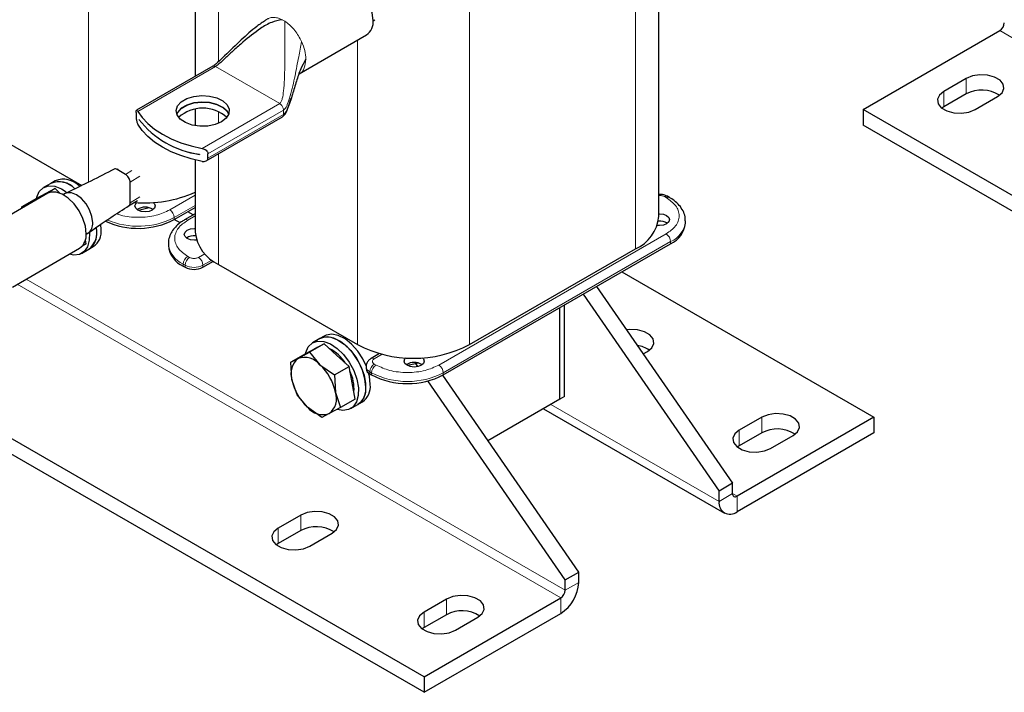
# Model space of a CAD drawing. Header units: millimetres. Extents: x 5 to 418, y 2 to 292.
# Tile 13 of 23: x 254 to 316, y 50 to 92. Entities that reach past the tile are written whole.
import ezdxf

# ---------------------------------------------------------------- set-up
doc = ezdxf.new("R2010")
doc.units = ezdxf.units.MM

msp = doc.modelspace()

# ---------------------------------------------------------------- linework, layer by layer
at = {"color": 7, "linetype": 'Continuous', "lineweight": 25}
for p, q in [((294.001, 79.8255), (294.001, 106.4771)), ((264.7677, 103.2342), (264.7677, 88.6668)), ((269.3547, 92.3141), (269.2095, 92.2131)), ((275.99, 92.1726), (276.1021, 92.2373)), ((306.8926, 86.5825), (315.5193, 91.5625)), ((271.3333, 88.8378), (275.576, 91.287)), ((265.877, 89.3071), (261.0693, 86.5317)), ((313.398, 88.5418), (311.9838, 87.7254)), ((313.398, 87.562), (311.9838, 86.7456)), ((313.9637, 86.5825), (315.3779, 87.3989)), ((249.2616, 86.6016), (257.6062, 81.7844)), ((261.0402, 86.4022), (261.0402, 86.13)), ((264.7677, 86.6014), (264.7677, 85.5573)), ((368.8352, 50.8238), (306.8926, 86.5825)), ((306.8926, 86.5825), (306.8926, 85.6026)), ((311.9838, 86.7456), (311.8603, 86.664)), ((261.2099, 85.9542), (261.2099, 85.9575)), ((261.2099, 85.9542), (261.2114, 85.9551)), ((265.4571, 83.3421), (270.2643, 86.1172)), ((279.2005, 49.7954), (217.258, 85.5541)), ((368.8352, 49.8439), (306.8926, 85.6026)), ((264.7677, 83.4019), (264.7677, 78.8458)), ((265.0283, 83.7532), (265.0283, 83.7499)), ((265.5657, 83.5175), (265.5657, 83.7897)), ((260.3773, 82.4833), (259.8399, 82.7935)), ((255.9389, 82.0822), (255.656, 81.9189)), ((260.6602, 80.6851), (260.6602, 81.993)), ((255.9292, 81.5863), (255.009, 81.0551)), ((255.656, 81.9189), (255.2035, 81.6577)), ((255.9292, 81.5863), (255.3398, 81.274)), ((256.2355, 81.3067), (255.9292, 81.5863)), ((255.4742, 81.2914), (251.2315, 78.8422)), ((254.7504, 80.9618), (253.8302, 80.4305)), ((254.2933, 80.6699), (255.009, 81.0551)), ((255.3398, 81.274), (254.7504, 80.9618)), ((255.4035, 81.3113), (255.3291, 81.2683)), ((256.5603, 81.2717), (256.4482, 81.2071)), ((260.5655, 80.494), (261.1233, 80.847)), ((294.674, 81.0368), (294.5609, 81.1021)), ((253.8302, 80.4305), (254.2933, 80.6699)), ((253.8355, 80.3454), (253.8302, 80.4305)), ((261.8556, 80.3779), (261.1984, 80.2105)), ((263.4462, 79.629), (264.7677, 80.392)), ((264.6297, 79.9251), (264.2944, 80.1187)), ((263.8081, 79.4198), (263.4459, 79.6289)), ((264.7677, 80.0048), (264.0947, 79.6163)), ((295.6941, 79.4168), (295.6941, 79.5474)), ((258.553, 78.8607), (258.5393, 79.1167)), ((258.8358, 79.024), (258.8191, 79.3081)), ((257.8866, 78.0986), (257.8397, 78.3464)), ((257.8881, 78.7128), (258.0001, 78.7775)), ((253.2314, 75.378), (257.474, 77.8272)), ((257.6033, 77.5007), (258.0558, 77.7619)), ((257.8866, 78.0986), (257.6287, 77.9497)), ((258.0558, 77.7619), (258.3387, 77.9252)), ((263.0746, 78.1269), (263.0746, 77.9962)), ((280.4167, 69.8321), (294.7569, 78.1105)), ((282.0714, 71.743), (292.5365, 77.7844)), ((264.0119, 76.69), (264.125, 76.6247)), ((265.2564, 76.6247), (265.9159, 77.0054)), ((266.2322, 76.8047), (275.0003, 71.743)), ((291.6722, 76.3298), (307.5696, 67.1524)), ((290.0792, 75.4102), (298.6601, 62.9889)), ((289.2307, 74.9203), (297.8116, 62.4991)), ((287.7706, 68.2956), (287.7706, 74.0775)), ((288.0535, 68.4589), (288.0535, 74.2408)), ((272.6266, 72.122), (272.1741, 71.8608)), ((272.9094, 72.2853), (272.6266, 72.122)), ((272.3104, 71.4771), (271.721, 71.1649)), ((272.8998, 71.7894), (271.9796, 71.2582)), ((272.374, 71.5144), (272.2997, 71.4715)), ((272.8998, 71.7894), (272.3104, 71.4771)), ((272.3953, 71.5261), (272.374, 71.5144)), ((272.4579, 71.5553), (272.3953, 71.5261)), ((273.6838, 71.0736), (272.8998, 71.7894)), ((271.721, 71.1649), (270.8008, 70.6337)), ((270.8008, 70.6337), (271.2639, 70.873)), ((271.2639, 70.873), (271.9796, 71.2582)), ((271.9796, 71.2582), (272.6373, 70.4695)), ((274.4679, 70.3578), (273.6838, 71.0736)), ((276.3984, 71.1746), (275.861, 70.8644)), ((293.0154, 71.1599), (293.2861, 71.3161)), ((279.2005, 50.7753), (244.8982, 70.5776)), ((270.8691, 69.5327), (270.8008, 70.6337)), ((272.6373, 70.4695), (273.5477, 69.8266)), ((273.5477, 69.8266), (274.4679, 70.3578)), ((274.6625, 69.3298), (274.4679, 70.3578)), ((275.5438, 70.3547), (275.5438, 70.224)), ((278.8262, 70.581), (278.1689, 70.4136)), ((278.8145, 70.3542), (278.6831, 70.5445)), ((273.5477, 69.8266), (273.616, 68.7256)), ((275.7781, 69.8975), (275.8913, 69.8321)), ((288.9586, 57.3884), (280.3775, 69.8099)), ((271.1901, 68.5776), (270.8691, 69.5327)), ((274.8572, 68.3017), (274.6625, 69.3298)), ((288.1101, 56.8985), (279.4412, 69.4471)), ((271.8479, 67.7888), (271.1901, 68.5776)), ((273.616, 68.7256), (273.937, 67.7705)), ((288.0535, 68.4589), (287.7706, 68.2956)), ((272.7582, 67.146), (271.8479, 67.7888)), ((273.937, 67.7705), (273.2213, 67.3853)), ((274.8572, 68.3017), (273.937, 67.7705)), ((274.5739, 67.7038), (275.0264, 67.965)), ((275.0264, 67.965), (275.3092, 68.1283)), ((287.7706, 68.2956), (283.2332, 65.6762)), ((286.7361, 67.6984), (298.143, 61.1133)), ((273.2213, 67.3853), (272.7582, 67.146)), ((307.5696, 67.1524), (298.9429, 62.1723)), ((300.4986, 67.1524), (299.0844, 66.336)), ((307.5696, 67.1524), (307.5696, 66.1726)), ((307.5696, 66.1726), (298.9429, 61.1925)), ((300.4986, 66.1726), (299.0844, 65.3562)), ((301.0643, 65.1931), (302.4785, 66.0095)), ((299.0844, 65.3562), (298.9609, 65.2746)), ((298.6601, 62.9889), (297.8116, 62.4991)), ((298.6601, 62.3357), (298.6601, 62.9889)), ((297.8116, 61.8458), (297.8116, 62.4991)), ((271.4223, 60.9804), (270.0081, 60.164)), ((271.4223, 60.0005), (270.0081, 59.1841)), ((271.988, 59.021), (273.4022, 59.8374)), ((270.0081, 59.1841), (269.8846, 59.1026)), ((288.1101, 56.8985), (288.9586, 57.3884)), ((288.9586, 56.7351), (288.9586, 57.3884)), ((288.1101, 56.2453), (288.1101, 56.8985)), ((279.2005, 50.7753), (287.8272, 55.7554)), ((280.6147, 55.6737), (279.2005, 54.8573)), ((279.2005, 49.7954), (287.8272, 54.7755)), ((280.6147, 54.6939), (279.2005, 53.8775)), ((281.1804, 53.7144), (282.5946, 54.5308)), ((279.2005, 53.8775), (279.077, 53.7959)), ((279.2005, 50.7753), (279.2005, 49.7954))]:
    msp.add_line(p, q, dxfattribs=at)
at = {"color": 7, "linetype": 'Continuous', "lineweight": 18}
for p, q in [((292.5365, 105.5468), (292.5365, 77.7844)), ((266.2322, 104.5671), (266.2322, 89.6031)), ((282.0714, 99.5054), (282.0714, 71.743)), ((258.0297, 98.4901), (258.0297, 81.9916)), ((377.4619, 55.8039), (315.5193, 91.5625)), ((271.4337, 90.9607), (271.4775, 90.8693)), ((275.0003, 90.9547), (275.0003, 71.743)), ((266.0436, 89.2906), (261.149, 86.465)), ((270.0977, 86.9503), (266.0436, 89.2906)), ((313.398, 88.5418), (313.398, 87.562)), ((311.9838, 87.7254), (311.9838, 86.7456)), ((265.203, 84.1246), (270.0977, 86.9503)), ((265.5657, 83.7897), (270.3334, 86.542)), ((266.2322, 86.4547), (266.2322, 85.704)), ((270.3334, 86.2698), (270.3334, 86.542)), ((270.3334, 86.2698), (265.5657, 83.5175)), ((266.2322, 83.7895), (266.2322, 76.8047)), ((259.8399, 82.7935), (259.904, 82.8341)), ((260.3773, 82.4833), (260.76, 82.7255)), ((260.6602, 81.993), (261.2692, 82.3784)), ((260.6602, 80.6851), (261.2692, 81.0704)), ((263.1633, 80.2496), (264.7677, 81.1758)), ((294.3609, 81.0823), (294.474, 81.017)), ((263.4462, 79.7597), (264.7677, 80.5226)), ((263.4462, 79.629), (263.4462, 79.7597)), ((264.7677, 79.8695), (264.2947, 79.5965)), ((280.1339, 70.4527), (294.474, 78.7311)), ((280.4167, 69.9628), (294.7569, 78.2412)), ((294.7569, 78.2412), (294.7569, 78.1105)), ((264.4078, 77.2452), (264.2947, 77.3105)), ((264.9735, 77.2452), (265.3689, 77.4735)), ((265.8152, 77.0779), (265.2564, 76.7553)), ((264.0119, 76.8206), (264.125, 76.7553)), ((264.0119, 76.69), (264.0119, 76.8206)), ((264.125, 76.7553), (264.125, 76.6247)), ((265.2564, 76.7553), (265.2564, 76.6247)), ((288.1101, 56.2453), (254.0995, 75.8791)), ((287.8272, 55.7554), (253.5338, 75.5525)), ((276.5598, 71.1326), (276.061, 70.8446)), ((276.1741, 70.4527), (276.061, 70.518)), ((275.7781, 70.0281), (275.8913, 69.9628)), ((275.7781, 69.8975), (275.7781, 70.0281)), ((275.8913, 69.9628), (275.8913, 69.8321)), ((280.4167, 69.8321), (280.4167, 69.9628)), ((287.2048, 67.969), (297.8116, 61.8458)), ((300.4986, 67.1524), (300.4986, 66.1726)), ((299.0844, 66.336), (299.0844, 65.3562)), ((297.8116, 61.8458), (298.6601, 62.3357)), ((298.6601, 62.3356), (298.9429, 62.1723)), ((298.9429, 62.1723), (298.9429, 61.1925)), ((271.4223, 60.9804), (271.4223, 60.0005)), ((270.0081, 60.164), (270.0081, 59.1841)), ((288.1101, 56.2453), (288.9586, 56.7351)), ((280.6147, 55.6737), (280.6147, 54.6939)), ((287.8272, 54.7755), (287.8272, 55.7554)), ((279.2005, 54.8573), (279.2005, 53.8775))]:
    msp.add_line(p, q, dxfattribs=at)
at = {"color": 7, "linetype": 'Continuous', "lineweight": 25, "flags": 128}
for points in [[(275.9903, 92.2027), (275.9378, 92.6735), (275.7844, 93.17), (275.5413, 93.6554), (275.2267, 94.0935), (274.8638, 94.4519), (274.4795, 94.7041), (274.1024, 94.8313), (273.7605, 94.8241), (273.5761, 94.7512)], [(315.3779, 87.3989), (315.6568, 87.6288), (315.7826, 87.8999), (315.7402, 88.1795), (315.5348, 88.4339), (315.191, 88.6324), (314.7503, 88.751), (314.2659, 88.7755), (313.7963, 88.7028), (313.398, 88.5418)], [(311.9838, 87.7254), (311.7049, 87.4955), (311.5791, 87.2244), (311.6214, 86.9448), (311.8269, 86.6904), (312.1707, 86.4919), (312.6114, 86.3733), (313.0958, 86.3488), (313.5654, 86.4215), (313.9637, 86.5825)], [(266.4302, 85.8018), (266.0272, 85.6302), (265.5546, 85.5347), (265.0541, 85.5239), (264.5704, 85.5987), (264.1464, 85.7525), (263.8197, 85.9716), (263.6195, 86.2366), (263.5634, 86.5239), (263.6565, 86.8079), (263.8905, 87.0635), (264.2446, 87.268), (264.6874, 87.403), (265.1794, 87.4568), (265.677, 87.4244), (266.136, 87.3088), (266.5156, 87.1202), (266.7821, 86.8755), (266.9117, 86.5962), (266.8929, 86.3073), (266.7275, 86.0344), (266.4302, 85.8018)], [(266.8849, 86.2843), (266.7821, 86.4688), (266.5156, 86.7136), (266.136, 86.9022), (265.677, 87.0178), (265.1794, 87.0502), (264.6874, 86.9964), (264.2446, 86.8613), (263.8905, 86.6569), (263.6565, 86.4013), (263.5996, 86.2843)], [(263.6002, 86.2827), (263.6565, 86.398), (263.8905, 86.6536), (264.2446, 86.8581), (264.6874, 86.9931), (265.1794, 87.0469), (265.677, 87.0145), (266.136, 86.8989), (266.5156, 86.7103), (266.7821, 86.4656), (266.8843, 86.2827)], [(261.149, 86.465), (261.4238, 86.0667), (261.7766, 85.6894), (262.2028, 85.3383), (262.6966, 85.0181), (263.2514, 84.733), (263.8596, 84.487), (264.5131, 84.2833), (265.203, 84.1246)], [(265.203, 83.3081), (264.5131, 83.4667), (263.8596, 83.6704), (263.2514, 83.9165), (262.6966, 84.2016), (262.2028, 84.5218), (261.7766, 84.8729), (261.4238, 85.2502), (261.149, 85.6485)], [(254.7465, 80.9595), (254.7669, 81.0428), (254.9301, 81.4022)], [(254.9301, 81.4022), (255.1858, 81.6472), (255.518, 81.7622), (255.9059, 81.74), (256.325, 81.582), (256.6285, 81.3916)], [(257.8883, 78.7429), (257.8359, 79.2138), (257.6824, 79.7103), (257.4394, 80.1956), (257.1247, 80.6337), (256.7618, 80.9921), (256.3776, 81.2443), (256.0005, 81.3715), (255.6586, 81.3643), (255.4742, 81.2914)], [(254.2933, 80.6699), (254.4349, 80.7256), (254.5262, 80.7441)], [(255.4873, 81.3522), (255.4247, 81.323), (255.4035, 81.3113)], [(258.2984, 79.4368), (258.2486, 79.8289), (258.104, 80.2402), (257.8787, 80.6304), (257.5949, 80.9613), (257.2802, 81.2005), (256.9656, 81.3246), (256.6817, 81.3214), (256.5603, 81.2717)], [(254.0706, 80.4811), (254.1684, 80.5844), (254.2933, 80.6699)], [(262.1243, 80.7126), (262.199, 80.6359), (262.2477, 80.4945), (262.199, 80.3531), (262.0602, 80.2333), (261.8526, 80.1532), (261.6077, 80.125), (261.3628, 80.1532), (261.1552, 80.2333), (261.0164, 80.3531), (260.9677, 80.4945), (261.0164, 80.6359), (261.0851, 80.7078)], [(294.001, 79.9975), (294.0498, 79.9986), (294.2947, 79.9705), (294.5023, 79.8904), (294.641, 79.7705), (294.6898, 79.6291), (294.641, 79.4877), (294.5023, 79.3679), (294.2947, 79.2878), (294.0498, 79.2597), (293.9072, 79.2689)], [(264.8462, 78.3363), (264.719, 78.329), (264.4741, 78.3571), (264.2664, 78.4372), (264.1277, 78.557), (264.079, 78.6984), (264.1277, 78.8398), (264.2664, 78.9597), (264.4741, 79.0398), (264.719, 79.0679), (264.7677, 79.0668)], [(258.0915, 78.8052), (258.0833, 78.3315), (257.9707, 77.9228), (257.7596, 77.6182), (257.4632, 77.4368), (257.1003, 77.39), (256.8077, 77.4425)], [(293.2861, 71.3161), (293.565, 71.546), (293.6908, 71.8172), (293.6484, 72.0968), (293.4429, 72.3512), (293.0991, 72.5496), (292.6585, 72.6683), (292.1741, 72.6927), (291.9697, 72.6735)], [(275.5236, 69.0638), (275.4702, 69.582), (275.3136, 70.1291), (275.0636, 70.6709), (274.7358, 71.1732), (274.3509, 71.6046), (273.9331, 71.9378), (273.5085, 72.1521), (273.1039, 72.2338), (272.7448, 72.178), (272.6266, 72.122)], [(272.6266, 72.122), (272.9411, 72.2265), (273.329, 72.2043), (273.7481, 72.0464), (274.1722, 71.7626), (274.5745, 71.3708), (274.9299, 70.8956), (275.2159, 70.3668), (275.4146, 69.8178), (275.5135, 69.2829), (275.5064, 68.7958), (275.3938, 68.3871), (275.1827, 68.0825), (275.0264, 67.965)], [(275.5701, 70.3611), (275.3464, 70.8342), (275.0187, 71.3365), (274.6338, 71.7679), (274.2159, 72.1011), (273.7914, 72.3154), (273.3868, 72.3971), (273.0276, 72.3413), (272.9094, 72.2853)], [(271.7171, 71.1626), (271.7375, 71.2459), (271.9006, 71.6053)], [(271.9006, 71.6053), (272.1564, 71.8503), (272.4886, 71.9653), (272.8765, 71.9431), (273.2956, 71.7851), (273.7196, 71.5013), (274.122, 71.1095), (274.4773, 70.6343), (274.7633, 70.1056), (274.962, 69.5565), (275.0609, 69.0216), (275.0539, 68.5346), (274.9412, 68.1259), (274.7301, 67.8213), (274.4338, 67.6399), (274.0709, 67.5931), (273.7515, 67.6537)], [(279.0949, 70.9157), (279.1695, 70.839), (279.2183, 70.6976), (279.1695, 70.5562), (279.0308, 70.4364), (278.8232, 70.3563), (278.5783, 70.3282), (278.3333, 70.3563), (278.1257, 70.4364), (277.987, 70.5562), (277.9383, 70.6976), (277.987, 70.839), (278.0557, 70.9109)], [(275.8064, 69.2271), (275.7531, 69.7453), (275.7073, 69.9443)], [(302.4785, 66.0095), (302.7574, 66.2394), (302.8832, 66.5105), (302.8408, 66.7901), (302.6353, 67.0445), (302.2915, 67.243), (301.8509, 67.3616), (301.3665, 67.3861), (300.8969, 67.3134), (300.4986, 67.1524)], [(299.0844, 66.336), (298.8055, 66.1061), (298.6796, 65.835), (298.722, 65.5554), (298.9275, 65.301), (299.2713, 65.1025), (299.712, 64.9839), (300.1963, 64.9594), (300.666, 65.0321), (301.0643, 65.1931)], [(273.4022, 59.8374), (273.6811, 60.0673), (273.807, 60.3385), (273.7646, 60.6181), (273.5591, 60.8725), (273.2153, 61.0709), (272.7746, 61.1896), (272.2903, 61.214), (271.8206, 61.1414), (271.4223, 60.9804)], [(270.0081, 60.164), (269.7292, 59.9341), (269.6034, 59.6629), (269.6458, 59.3833), (269.8513, 59.1289), (270.1951, 58.9305), (270.6357, 58.8118), (271.1201, 58.7874), (271.5897, 58.86), (271.988, 59.021)], [(282.5946, 54.5308), (282.8735, 54.7607), (282.9994, 55.0318), (282.957, 55.3114), (282.7515, 55.5658), (282.4077, 55.7643), (281.967, 55.8829), (281.4827, 55.9074), (281.013, 55.8347), (280.6147, 55.6737)], [(279.2005, 54.8573), (278.9216, 54.6274), (278.7958, 54.3563), (278.8382, 54.0767), (279.0437, 53.8223), (279.3875, 53.6238), (279.8281, 53.5052), (280.3125, 53.4807), (280.7821, 53.5534), (281.1804, 53.7144)]]:
    msp.add_lwpolyline(points, dxfattribs=at)
at = {"color": 7, "linetype": 'Continuous', "lineweight": 18}
for centre, radius, start, end in [((269.3927, 90.5701), 1.8844, 56.883634, 63.121743), ((294.477, 80.9297), 0.1918, 64.046936, 127.253057), ((294.5914, 80.8528), 0.2018, 66.27556, 125.566629), ((262.8321, 79.7317), 0.6147, 2.605478, 57.394522), ((261.1705, 84.1953), 4.9853, 246.904763, 297.160577), ((264.1771, 79.4316), 0.2025, 54.49119, 113.068435), ((294.1247, 79.6835), 1.5748, 293.669056, 355.285198), ((294.1428, 78.2132), 0.6147, 2.605478, 57.394522), ((264.6778, 78.2886), 1.612, 185.99486, 245.59914), ((264.6259, 76.7927), 0.6147, 122.605478, 177.394522), ((264.7391, 76.7274), 0.6147, 122.605478, 177.394522), ((264.6423, 76.7274), 0.6147, 2.605478, 57.394522), ((264.6907, 77.8471), 1.2296, 242.609672, 297.390328), ((275.9449, 70.6919), 0.1918, 52.745393, 115.968507), ((275.9442, 70.3946), 0.4024, 185.717719, 245.623344), ((276.3922, 70.0002), 0.6147, 122.605478, 177.394522), ((276.5053, 69.9349), 0.6147, 122.605478, 177.394522), ((279.8027, 69.9349), 0.6147, 2.605478, 57.394522), ((278.154, 74.3299), 4.9185, 242.609672, 297.390328)]:
    msp.add_arc(centre, radius, start, end, dxfattribs=at)
at = {"color": 7, "linetype": 'Continuous', "lineweight": 25}
for centre, radius, start, end in [((274.9989, 92.0996), 0.9967, 305.379316, 5.932865), ((315.1881, 92.0804), 0.6147, 302.605478, 357.394522), ((314.3803, 85.7306), 2.0782, 57.351721, 118.20711), ((265.2422, 84.4055), 2.2636, 47.684947, 132.315053), ((265.8543, 89.5934), 5.8983, 218.055803, 261.949574), ((265.8543, 89.5901), 5.8983, 218.055803, 261.949574), ((256.1669, 80.6473), 1.3704, 43.833638, 111.888043), ((256.1617, 80.61), 1.4032, 43.849723, 111.1202), ((256.4511, 80.8017), 1.3792, 43.097085, 111.801312), ((261.6096, 88.3973), 7.7096, 264.870805, 294.181714), ((261.6077, 79.5111), 0.9069, 56.33248, 123.66752), ((261.1746, 84.0419), 4.9632, 245.313855, 297.237673), ((291.5621, 80.0295), 2.4474, 293.462125, 355.217734), ((294.0664, 78.6453), 0.8982, 57.232489, 95.75593), ((257.6039, 79.3539), 0.6995, 304.507698, 6.804483), ((257.2081, 78.8283), 1.3623, 308.480772, 12.311256), ((257.689, 78.881), 1.1557, 304.203431, 7.108749), ((294.0927, 79.5765), 1.6094, 294.374658, 354.305201), ((256.8969, 78.6399), 0.9967, 305.379316, 5.932865), ((257.4062, 78.7177), 1.1557, 304.203431, 7.108749), ((264.7015, 77.7163), 0.8962, 84.679388, 122.783091), ((267.267, 79.0932), 2.5115, 185.653377, 245.666764), ((264.6761, 78.1559), 1.6094, 185.694799, 245.625342), ((264.6907, 77.7164), 1.2296, 242.609672, 297.390328), ((272.0137, 69.1328), 2.6523, 32.396972, 62.814362), ((278.5358, 78.5291), 7.6518, 242.480539, 297.519461), ((292.4081, 69.9267), 1.7795, 55.751447, 82.210096), ((272.0015, 69.9275), 1.1992, 127.959849, 199.219587), ((271.6525, 69.6567), 1.2768, 39.53183, 107.721149), ((270.3999, 68.0672), 3.2828, 11.570227, 47.035114), ((275.9442, 70.2639), 0.4024, 185.694799, 245.625342), ((278.5783, 69.7142), 0.9069, 56.33248, 123.66752), ((272.3429, 68.97), 2.4425, 355.22491, 26.872611), ((278.154, 74.1992), 4.9185, 242.609672, 297.390328), ((274.0852, 70.1911), 3.2828, 191.570227, 227.035114), ((274.3768, 68.9208), 1.1557, 304.203431, 7.108749), ((274.6596, 69.0841), 1.1557, 304.203431, 7.108749), ((272.4836, 68.3308), 1.1992, 307.959849, 19.219587), ((272.8326, 68.6016), 1.2768, 219.53183, 287.721149), ((301.4808, 64.3412), 2.0782, 57.351721, 118.20711), ((298.8325, 62.3077), 0.1747, 170.785963, 309.203285), ((298.5013, 61.734), 0.6987, 170.785963, 309.203285), ((272.4046, 58.1692), 2.0782, 57.351721, 118.20711), ((286.5022, 56.8469), 2.4589, 302.605478, 357.394522), ((287.496, 56.2732), 0.6147, 302.605478, 357.394522), ((281.597, 52.8625), 2.0782, 57.351721, 118.20711)]:
    msp.add_arc(centre, radius, start, end, dxfattribs=at)
msp.add_ellipse((260.3773, 80.8484), major_axis=(-0.1998, 0.3468), ratio=0.5773807, start_param=3.1807551, end_param=3.9282219, dxfattribs=at)
for points, knots in [([(269.2095, 92.2131), (269.0198, 92.0857), (268.4627, 91.7119), (267.6282, 90.9391), (266.8314, 90.1759), (266.2756, 89.6371), (266.0382, 89.4265), (265.9332, 89.3429), (265.8918, 89.3167), (265.8727, 89.3045)], [0, 0, 0, 0, 0.1508435, 0.4427995, 0.7741893, 0.9110123, 0.9619333, 0.9823452, 1, 1, 1, 1]), ([(270.2446, 92.251), (270.0229, 92.2041), (269.5233, 92.0983), (268.7027, 91.5859), (267.9313, 90.9851), (267.2244, 90.3498), (266.7293, 89.888), (266.3876, 89.5649), (266.1812, 89.39), (266.106, 89.3304), (266.0631, 89.3031), (266.0436, 89.2906)], [0, 0, 0, 0, 0.1225976, 0.2762313, 0.5522533, 0.7054633, 0.8388829, 0.9486933, 0.9690342, 0.9859029, 1, 1, 1, 1]), ([(271.7476, 89.7534), (271.6323, 89.5541), (271.3753, 89.1094), (271.1432, 88.3487), (270.8928, 87.4991), (270.6891, 86.8377), (270.4893, 86.4101), (270.3802, 86.3119), (270.3334, 86.2698)], [0, 0, 0, 0, 0.1747018, 0.3896235, 0.6143231, 0.8700009, 0.9441964, 1, 1, 1, 1]), ([(271.2945, 88.7783), (271.2982, 88.7859), (271.3212, 88.832), (271.3292, 88.836), (271.3359, 88.8394)], [0, 0, 0, 0, 0.1640509, 1, 1, 1, 1]), ([(270.2641, 86.1171), (270.2978, 86.1427), (270.4655, 86.27), (270.6301, 86.6913), (270.7462, 87.0632), (270.816, 87.2868)], [0, 0, 0, 0, 0.0911077, 0.4534867, 1, 1, 1, 1]), ([(261.0402, 86.4022), (261.0411, 86.4279), (261.0429, 86.4793), (261.057, 86.5239), (261.0792, 86.5403), (261.1101, 86.5248), (261.1358, 86.4853), (261.149, 86.465)], [0, 0, 0, 0, 0.1819631, 0.3635273, 0.5553872, 0.7717062, 1, 1, 1, 1]), ([(261.0402, 86.13), (261.0411, 86.1003), (261.0429, 86.0411), (261.057, 85.9365), (261.0792, 85.8304), (261.1101, 85.7263), (261.1358, 85.6749), (261.149, 85.6485)], [0, 0, 0, 0, 0.1819631, 0.3635273, 0.5553872, 0.7717062, 1, 1, 1, 1]), ([(265.203, 84.1246), (265.2474, 84.1126), (265.3363, 84.0885), (265.4539, 84.0111), (265.5357, 83.9159), (265.5639, 83.8374), (265.5654, 83.7978), (265.5657, 83.7897)], [0, 0, 0, 0, 0.2506915, 0.5017292, 0.7396222, 0.946863, 1, 1, 1, 1]), ([(265.203, 83.3081), (265.2474, 83.3035), (265.3363, 83.2942), (265.4539, 83.3315), (265.5357, 83.4005), (265.5639, 83.4703), (265.5654, 83.5095), (265.5657, 83.5175)], [0, 0, 0, 0, 0.2506915, 0.5017292, 0.7396222, 0.946863, 1, 1, 1, 1]), ([(259.6631, 82.8254), (259.1739, 82.5716), (258.1792, 82.0556), (257.1307, 81.5488), (256.5978, 81.2913)], [0, 0, 0, 0, 0.4917651, 1, 1, 1, 1]), ([(259.8399, 82.7935), (259.8087, 82.8078), (259.7463, 82.8364), (259.6778, 82.8367), (259.6519, 82.8161), (259.6464, 82.8117)], [0, 0, 0, 0, 0.4405572, 0.8812325, 1, 1, 1, 1]), ([(260.6602, 81.993), (260.6571, 82.0317), (260.651, 82.109), (260.6024, 82.2353), (260.5297, 82.3497), (260.4508, 82.4351), (260.3984, 82.4695), (260.3773, 82.4833)], [0, 0, 0, 0, 0.2149567, 0.4299176, 0.6445672, 0.8572599, 1, 1, 1, 1]), ([(294.5609, 81.1021), (294.5059, 81.1285), (294.3661, 81.1955), (294.165, 81.2362), (294.0342, 81.2159), (294.001, 81.2107)], [0, 0, 0, 0, 0.3256736, 0.8287028, 1, 1, 1, 1]), ([(295.6806, 79.5542), (295.6806, 79.6407), (295.6805, 79.8585), (295.5489, 80.1952), (295.316, 80.5373), (295.0198, 80.8214), (294.7778, 80.9683), (294.6698, 81.0339)], [0, 0, 0, 0, 0.146713, 0.3693187, 0.5952796, 0.8192283, 1, 1, 1, 1]), ([(258.0445, 78.8066), (258.4998, 79.1264), (259.307, 79.6934), (260.2085, 80.2669), (260.6014, 80.5169)], [0, 0, 0, 0, 0.564146, 1, 1, 1, 1]), ([(264.1004, 79.6123), (264.0259, 79.5698), (263.8315, 79.4587), (263.5726, 79.2371), (263.3254, 78.9508), (263.156, 78.622), (263.0698, 78.3363), (263.0842, 78.1665), (263.0881, 78.1201)], [0, 0, 0, 0, 0.1202548, 0.3141096, 0.5115931, 0.7131247, 0.9216457, 1, 1, 1, 1]), ([(275.861, 70.8644), (275.8052, 70.8266), (275.6884, 70.7475), (275.5806, 70.5701), (275.5305, 70.4245), (275.5443, 70.3558), (275.5446, 70.3545)], [0, 0, 0, 0, 0.3182379, 0.6654902, 0.9934555, 1, 1, 1, 1])]:
    msp.add_open_spline(points, degree=3, knots=knots, dxfattribs=at)
at = {"color": 7, "linetype": 'Continuous', "lineweight": 18}
for points, knots in [([(269.3595, 92.3047), (269.3855, 92.3215), (269.4786, 92.3814), (269.681, 92.4047), (269.9529, 92.3784), (270.1474, 92.2934), (270.2446, 92.251)], [0, 0, 0, 0, 0.1144036, 0.4096024, 0.7048012, 1, 1, 1, 1]), ([(270.0977, 86.9503), (270.1161, 86.9653), (270.1569, 86.9986), (270.213, 87.1087), (270.2893, 87.3572), (270.3543, 87.8306), (270.3987, 88.5179), (270.4181, 89.3667), (270.4183, 90.2743), (270.4118, 91.089), (270.4071, 91.7423), (270.4175, 92.0219), (270.4222, 92.1484)], [0, 0, 0, 0, 0.0151409, 0.0335253, 0.0705613, 0.1611012, 0.2944393, 0.4475558, 0.625585, 0.7926757, 0.9061341, 1, 1, 1, 1]), ([(270.3334, 86.542), (270.362, 86.5649), (270.4263, 86.6165), (270.5045, 86.7472), (270.6315, 87.0152), (270.8383, 87.6707), (271.0631, 88.6783), (271.278, 89.8359), (271.4157, 90.549), (271.4775, 90.8693)], [0, 0, 0, 0, 0.0278125, 0.0625164, 0.1046323, 0.2303835, 0.5159751, 0.7826244, 1, 1, 1, 1]), ([(271.7476, 89.7534), (271.7256, 89.5647), (271.6815, 89.1872), (271.498, 88.8885), (271.3431, 88.851), (271.3323, 88.8484)], [0, 0, 0, 0, 0.4819948, 0.9639896, 1, 1, 1, 1]), ([(266.0436, 89.2906), (266.0216, 89.3012), (265.9774, 89.3223), (265.9195, 89.3263), (265.8907, 89.3116), (265.878, 89.3052)], [0, 0, 0, 0, 0.3587746, 0.7175491, 1, 1, 1, 1]), ([(270.2643, 86.1172), (270.2644, 86.1172), (270.2898, 86.1222), (270.3213, 86.1723), (270.3294, 86.2373), (270.3334, 86.2698)], [0, 0, 0, 0, 0.00010213, 0.50005106, 1, 1, 1, 1]), ([(294.3609, 81.0823), (294.3215, 81.1007), (294.2607, 81.129), (294.1597, 81.1466), (294.0793, 81.152), (294.0267, 81.1476), (294.001, 81.1455)], [0, 0, 0, 0, 0.3839235, 0.5925378, 0.8017011, 1, 1, 1, 1]), ([(294.474, 78.7311), (294.6966, 78.8901), (295.0391, 79.1348), (295.2532, 79.5434), (295.3148, 79.874), (295.2532, 80.2047), (295.0391, 80.6133), (294.6966, 80.858), (294.474, 81.017)], [0, 0, 0, 0, 0.23945684, 0.36836066, 0.5, 0.63163934, 0.76054316, 1, 1, 1, 1]), ([(259.8149, 80.0097), (259.8981, 79.9737), (260.1328, 79.8719), (260.6137, 79.8031), (261.1826, 79.7633), (261.7564, 79.8), (262.4639, 79.9233), (262.8878, 80.121), (263.1633, 80.2496)], [0, 0, 0, 0, 0.0851052, 0.24017, 0.3985254, 0.5568808, 0.7119456, 1, 1, 1, 1]), ([(264.2947, 79.5965), (264.0721, 79.4374), (263.7296, 79.1927), (263.5156, 78.7841), (263.4539, 78.4535), (263.5156, 78.1229), (263.7296, 77.7142), (264.0721, 77.4696), (264.2947, 77.3105)], [0, 0, 0, 0, 0.2394568, 0.3683607, 0.5, 0.6316393, 0.7605432, 1, 1, 1, 1]), ([(264.4078, 77.2452), (264.4472, 77.2269), (264.508, 77.1986), (264.6091, 77.1808), (264.6906, 77.1759), (264.7722, 77.1808), (264.8733, 77.1985), (264.9342, 77.2269), (264.9735, 77.2452)], [0, 0, 0, 0, 0.239443, 0.3695502, 0.4999998, 0.6301073, 0.760557, 1, 1, 1, 1]), ([(276.061, 70.8446), (276.0292, 70.8218), (275.9802, 70.7868), (275.9494, 70.7284), (275.941, 70.6813), (275.9494, 70.6342), (275.9801, 70.5758), (276.0292, 70.5407), (276.061, 70.518)], [0, 0, 0, 0, 0.239443, 0.3695502, 0.4999998, 0.6301073, 0.760557, 1, 1, 1, 1]), ([(276.1741, 70.4527), (276.4496, 70.3242), (276.8734, 70.1265), (277.5813, 70.0029), (278.154, 69.9673), (278.7267, 70.0029), (279.4346, 70.1265), (279.8584, 70.3242), (280.1339, 70.4527)], [0, 0, 0, 0, 0.2394568, 0.3683607, 0.5, 0.6316393, 0.7605432, 1, 1, 1, 1])]:
    msp.add_open_spline(points, degree=3, knots=knots, dxfattribs=at)
for points in [[(270.4222, 92.1484), (270.5193, 92.0786), (270.7136, 91.9388), (270.9869, 91.6523), (271.2359, 91.3255), (271.3678, 91.0823), (271.4337, 90.9607)], [(271.4775, 90.8693), (271.5554, 90.6766), (271.7113, 90.2914), (271.7355, 89.9328), (271.7476, 89.7534)], [(270.3106, 86.672), (270.2995, 86.7006), (270.2772, 86.7579), (270.2251, 86.8373), (270.1642, 86.9056), (270.1199, 86.9354), (270.0977, 86.9503)], [(270.3334, 86.542), (270.3324, 86.5628), (270.3304, 86.6043), (270.3172, 86.6494), (270.3106, 86.672)]]:
    msp.add_open_spline(points, degree=3, dxfattribs=at)

doc.saveas('drawing.dxf')
